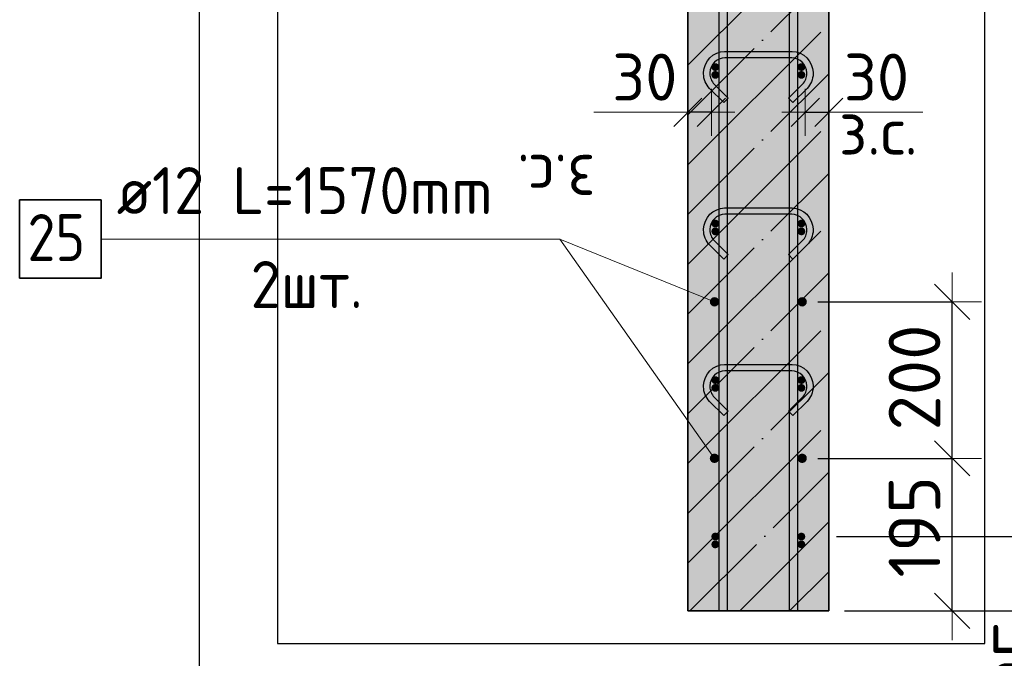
# Model space of a CAD drawing. Header units: millimetres. Extents: x -24871 to 40608, y -2869 to 48080.
# Tile 80 of 119: x 36340 to 37598, y 22714 to 23530. Entities that reach past the tile are written whole.
import ezdxf

# ---------------------------------------------------------------- set-up
doc = ezdxf.new("R2010")
doc.units = ezdxf.units.MM
doc.header["$PDMODE"] = 65
doc.linetypes.add('______11', pattern=[150, 120, -15, 0, -15])
doc.linetypes.add('______5', pattern=[330, 240, -30, 30, -30])
for name, color, linetype, lineweight in [('Standard', 7, 'Continuous', 25), ('Арм.стержн. Арматура края', 96, 'Continuous', 35), ('Арм.стержн. вертикальными 1', 22, 'Continuous', 35), ('Арм.стержн.горизонт. 1', 180, 'Continuous', 35), ('Арм.стержн.горизонт. 2', 202, 'Continuous', 35), ('Размерная линия_ общее', 7, 'Continuous', 13), ('Размерная линия_ общее_1', 7, 'Continuous', 13)]:
    doc.layers.add(name, color=color, linetype=linetype, lineweight=lineweight)
doc.layers.add('Арм.стержн.Стяжки', color=7, linetype='Continuous', lineweight=35, true_color=0x501e0f)
doc.styles.add('ISOCPEUR', font='ISOCPEUR')
doc.dimstyles.new('DIMSTYLE_10', dxfattribs={"dimtxt": 60, "dimasz": 60, "dimexe": 0, "dimexo": 0.001, "dimgap": 30, "dimtad": 2, "dimdec": 0, "dimrnd": 5, "dimzin": 12, "dimdsep": 46, "dimtxsty": 'ISOCPEUR', "dimblk1": 'ALL_ML_STRICH', "dimblk2": 'ALL_ML_STRICH', "dimsah": 1, "dimcen": 0, "dimse1": 1, "dimse2": 1, "dimclrd": 7, "dimclre": 256, "dimclrt": 7, "dimadec": 0, "dimazin": 0, "dimtfac": 1, "dimtdec": 0, "dimtix": 1, "dimtmove": 2, "dimatfit": 3, "dimfxl": 0, "dimtvp": 1.2, "dimtzin": 0, "dimlwd": 0, "dimlwe": -3, "dimarcsym": 0})
doc.dimstyles.new('DIMSTYLE_4', dxfattribs={"dimtxt": 66, "dimasz": 75, "dimexe": 0, "dimexo": 0, "dimgap": 33, "dimtad": 2, "dimdec": 0, "dimrnd": 5, "dimzin": 12, "dimdsep": 46, "dimtxsty": 'ISOCPEUR', "dimblk1": 'ALL_ML_STRICH', "dimblk2": 'ALL_ML_STRICH', "dimsah": 1, "dimcen": 0, "dimclrd": 7, "dimclre": 256, "dimclrt": 7, "dimadec": 0, "dimazin": 0, "dimtfac": 1, "dimtdec": 0, "dimtix": 1, "dimtmove": 2, "dimatfit": 3, "dimfxl": 0, "dimtvp": 1.2, "dimtzin": 0, "dimlwd": 0, "dimlwe": -3, "dimarcsym": 0})
doc.dimstyles.new('DIMSTYLE_5', dxfattribs={"dimtxt": 66, "dimasz": 75, "dimexe": 0, "dimexo": 0, "dimgap": 33, "dimtad": 2, "dimdec": 0, "dimrnd": 5, "dimzin": 12, "dimdsep": 46, "dimtxsty": 'ISOCPEUR', "dimblk1": 'ALL_ML_STRICH', "dimblk2": 'ALL_ML_STRICH', "dimsah": 1, "dimcen": 0, "dimclrd": 7, "dimclre": 256, "dimclrt": 7, "dimadec": 0, "dimazin": 0, "dimtfac": 1, "dimtdec": 0, "dimtix": 1, "dimtmove": 2, "dimatfit": 3, "dimfxl": 0, "dimtzin": 0, "dimlwd": 0, "dimlwe": -3, "dimarcsym": 0})

# ---------------------------------------------------------------- blocks, each defined once
blk = doc.blocks.new('ALL_ML_STRICH')
at = {"color": 0, "linetype": 'ByBlock', "lineweight": -2}
for p, q in [((0, -0.5), (0, 0.5)), ((-0.3, -0.3), (0.3, 0.3)), ((-1, 0), (0.5, 0))]:
    blk.add_line(p, q, dxfattribs=at)
blk = doc.blocks.new('*D200')
at = {"layer": 'DEFPOINTS', "color": 7, "linetype": 'Continuous', "lineweight": 13, "transparency": 33554687}
for p in [(37540.5, 25964.6), (37418.4, 22774.6), (37822.5, 22774.6)]:
    blk.add_point(p, dxfattribs=at)
at = {"layer": 'Размерная линия_ общее', "color": 253, "linetype": 'Continuous', "lineweight": -2, "true_color": 0xa0a0a0, "transparency": 33554687}
for p, q in [((37560.5, 25964.6), (37822.5, 25964.6)), ((37438.4, 22774.6), (37822.5, 22774.6))]:
    blk.add_line(p, q, dxfattribs=at)
at = {"layer": 'Размерная линия_ общее', "color": 7, "linetype": 'Continuous', "lineweight": -2, "transparency": 33554687}
blk.add_line((37822.5, 22774.6), (37822.5, 25964.6), dxfattribs=at)
at = {"layer": 'Размерная линия_ общее', "color": 7, "linetype": 'Continuous', "lineweight": 13, "transparency": 33554687, "xscale": 75, "yscale": 75, "zscale": 75}
for p, rotation in [((37822.5, 25964.6), 90), ((37822.5, 22774.6), 270)]:
    blk.add_blockref('ALL_ML_STRICH', p, dxfattribs=dict(at, rotation=rotation))
at = {"layer": 'Размерная линия_ общее', "color": 7, "linetype": 'Continuous', "lineweight": 13, "transparency": 33554687, "insert": (37774.5, 24379.5), "char_height": 66, "width": 264, "attachment_point": 5, "rotation": 90, "style": 'ISOCPEUR'}
blk.add_mtext('\\A1;{3190}', dxfattribs=at)
blk = doc.blocks.new('*D205')
at = {"layer": 'DEFPOINTS', "color": 7, "linetype": 'Continuous', "lineweight": 13, "transparency": 33554687}
for p in [(37339.5, 22969.6), (37373.5, 22774.6), (37531, 22774.6)]:
    blk.add_point(p, dxfattribs=at)
at = {"layer": 'Размерная линия_ общее', "color": 253, "linetype": 'Continuous', "lineweight": -2, "true_color": 0xa0a0a0, "transparency": 33554687}
for p, q in [((37359.5, 22969.6), (37531, 22969.6)), ((37393.5, 22774.6), (37531, 22774.6))]:
    blk.add_line(p, q, dxfattribs=at)
at = {"layer": 'Размерная линия_ общее', "color": 7, "linetype": 'Continuous', "lineweight": -2, "transparency": 33554687}
blk.add_line((37531, 22774.6), (37531, 22969.6), dxfattribs=at)
at = {"layer": 'Размерная линия_ общее', "color": 7, "linetype": 'Continuous', "lineweight": 13, "transparency": 33554687, "xscale": 75, "yscale": 75, "zscale": 75}
for p, rotation in [((37531, 22969.6), 90), ((37531, 22774.6), 270)]:
    blk.add_blockref('ALL_ML_STRICH', p, dxfattribs=dict(at, rotation=rotation))
at = {"layer": 'Размерная линия_ общее', "color": 7, "linetype": 'Continuous', "lineweight": 13, "transparency": 33554687, "insert": (37483, 22882), "char_height": 66, "width": 198, "attachment_point": 5, "rotation": 90, "style": 'ISOCPEUR'}
blk.add_mtext('\\A1;{195}', dxfattribs=at)
blk = doc.blocks.new('*D206')
at = {"layer": 'DEFPOINTS', "color": 7, "linetype": 'Continuous', "lineweight": 13, "transparency": 33554687}
for p in [(37339.5, 23169.6), (37339.5, 22969.6), (37531, 22969.6)]:
    blk.add_point(p, dxfattribs=at)
at = {"layer": 'Размерная линия_ общее', "color": 253, "linetype": 'Continuous', "lineweight": -2, "true_color": 0xa0a0a0, "transparency": 33554687}
for p, q in [((37359.5, 23169.6), (37531, 23169.6)), ((37359.5, 22969.6), (37531, 22969.6))]:
    blk.add_line(p, q, dxfattribs=at)
at = {"layer": 'Размерная линия_ общее', "color": 7, "linetype": 'Continuous', "lineweight": -2, "transparency": 33554687}
blk.add_line((37531, 22969.6), (37531, 23169.6), dxfattribs=at)
at = {"layer": 'Размерная линия_ общее', "color": 7, "linetype": 'Continuous', "lineweight": 13, "transparency": 33554687, "xscale": 75, "yscale": 75, "zscale": 75}
for p, rotation in [((37531, 23169.6), 90), ((37531, 22969.6), 270)]:
    blk.add_blockref('ALL_ML_STRICH', p, dxfattribs=dict(at, rotation=rotation))
at = {"layer": 'Размерная линия_ общее', "color": 7, "linetype": 'Continuous', "lineweight": 13, "transparency": 33554687, "insert": (37483, 23072.9), "char_height": 66, "width": 198, "attachment_point": 5, "rotation": 90, "style": 'ISOCPEUR'}
blk.add_mtext('\\A1;{200}', dxfattribs=at)
blk = doc.blocks.new('*D213')
at = {"layer": 'DEFPOINTS', "color": 7, "linetype": 'Continuous', "lineweight": 13, "transparency": 33554687}
for p in [(37363.4, 22869.6), (37398.4, 22774.6), (37664.7, 22774.6)]:
    blk.add_point(p, dxfattribs=at)
at = {"layer": 'Размерная линия_ общее', "color": 253, "linetype": 'Continuous', "lineweight": -2, "true_color": 0xa0a0a0, "transparency": 33554687}
for p, q in [((37383.4, 22869.6), (37664.7, 22869.6)), ((37418.4, 22774.6), (37664.7, 22774.6))]:
    blk.add_line(p, q, dxfattribs=at)
at = {"layer": 'Размерная линия_ общее', "color": 7, "linetype": 'Continuous', "lineweight": -2, "transparency": 33554687}
blk.add_line((37664.7, 22774.6), (37664.7, 22869.6), dxfattribs=at)
at = {"layer": 'Размерная линия_ общее', "color": 7, "linetype": 'Continuous', "lineweight": 13, "transparency": 33554687, "xscale": 75, "yscale": 75, "zscale": 75}
for p, rotation in [((37664.7, 22869.6), 90), ((37664.7, 22774.6), 270)]:
    blk.add_blockref('ALL_ML_STRICH', p, dxfattribs=dict(at, rotation=rotation))
at = {"layer": 'Размерная линия_ общее', "color": 7, "linetype": 'Continuous', "lineweight": 13, "transparency": 33554687, "insert": (37616.7, 22714.5), "char_height": 66, "width": 132, "attachment_point": 5, "rotation": 90, "style": 'ISOCPEUR'}
blk.add_mtext('\\A1;{95}', dxfattribs=at)
blk = doc.blocks.new('*D214')
at = {"layer": 'DEFPOINTS', "color": 7, "linetype": 'Continuous', "lineweight": 13, "transparency": 33554687}
for p in [(37363.4, 25869.6), (37363.4, 22869.6), (37664.7, 22869.6)]:
    blk.add_point(p, dxfattribs=at)
at = {"layer": 'Размерная линия_ общее', "color": 253, "linetype": 'Continuous', "lineweight": -2, "true_color": 0xa0a0a0, "transparency": 33554687}
for p, q in [((37383.4, 25869.6), (37664.7, 25869.6)), ((37383.4, 22869.6), (37664.7, 22869.6))]:
    blk.add_line(p, q, dxfattribs=at)
at = {"layer": 'Размерная линия_ общее', "color": 7, "linetype": 'Continuous', "lineweight": -2, "transparency": 33554687}
blk.add_line((37664.7, 22869.6), (37664.7, 25869.6), dxfattribs=at)
at = {"layer": 'Размерная линия_ общее', "color": 7, "linetype": 'Continuous', "lineweight": 13, "transparency": 33554687, "xscale": 75, "yscale": 75, "zscale": 75}
for p, rotation in [((37664.7, 25869.6), 90), ((37664.7, 22869.6), 270)]:
    blk.add_blockref('ALL_ML_STRICH', p, dxfattribs=dict(at, rotation=rotation))
at = {"layer": 'Размерная линия_ общее', "color": 7, "linetype": 'Continuous', "lineweight": 13, "transparency": 33554687, "insert": (37583.7, 24147.6), "char_height": 66, "width": 3.3, "attachment_point": 1, "rotation": 90, "line_spacing_factor": 0.60241, "style": 'ISOCPEUR'}
blk.add_mtext('\\W0.91;15х200=3000', dxfattribs=at)
blk = doc.blocks.new('*D220')
at = {"layer": 'DEFPOINTS', "color": 7, "linetype": 'Continuous', "lineweight": 13, "transparency": 33554687}
for p in [(37343.5, 23411.8), (37343.5, 23403.1), (37373.5, 23403.1)]:
    blk.add_point(p, dxfattribs=at)
at = {"layer": 'Размерная линия_ общее_1', "color": 7, "linetype": 'Continuous', "lineweight": -2, "transparency": 33554687}
blk.add_line((37343.5, 23411.8), (37373.5, 23411.8), dxfattribs=at)
at = {"layer": 'Размерная линия_ общее_1', "color": 7, "linetype": 'Continuous', "lineweight": 13, "transparency": 33554687, "xscale": 60, "yscale": 60, "zscale": 60, "rotation": 180}
blk.add_blockref('ALL_ML_STRICH', (37343.5, 23411.8), dxfattribs=at)
at = {"layer": 'Размерная линия_ общее_1', "color": 7, "linetype": 'Continuous', "lineweight": 13, "transparency": 33554687, "xscale": 60, "yscale": 60, "zscale": 60}
blk.add_blockref('ALL_ML_STRICH', (37373.5, 23411.8), dxfattribs=at)
at = {"layer": 'Размерная линия_ общее_1', "color": 7, "linetype": 'Continuous', "lineweight": 13, "transparency": 33554687, "insert": (37434.5, 23456.8), "char_height": 60, "width": 120, "attachment_point": 5, "style": 'ISOCPEUR'}
blk.add_mtext('\\A1;{30}', dxfattribs=at)
at = {"layer": 'Размерная линия_ общее_1', "color": 7, "linetype": 'Continuous', "lineweight": 13, "transparency": 33554687, "insert": (37386.5, 23417.7), "char_height": 60, "width": 3, "attachment_point": 1, "line_spacing_factor": 0.60241, "style": 'ISOCPEUR'}
blk.add_mtext('з.с.', dxfattribs=at)
blk = doc.blocks.new('*D221')
at = {"layer": 'DEFPOINTS', "color": 7, "linetype": 'Continuous', "lineweight": 13, "transparency": 33554687}
for p in [(37223.5, 23411.8), (37193.5, 23403.1), (37223.5, 23403.1)]:
    blk.add_point(p, dxfattribs=at)
at = {"layer": 'Размерная линия_ общее_1', "color": 7, "linetype": 'Continuous', "lineweight": -2, "transparency": 33554687}
blk.add_line((37223.5, 23411.8), (37193.5, 23411.8), dxfattribs=at)
at = {"layer": 'Размерная линия_ общее_1', "color": 7, "linetype": 'Continuous', "lineweight": 13, "transparency": 33554687, "xscale": 60, "yscale": 60, "zscale": 60}
for p, rotation in [((37223.5, 23411.8), 360), ((37193.5, 23411.8), 180)]:
    blk.add_blockref('ALL_ML_STRICH', p, dxfattribs=dict(at, rotation=rotation))
at = {"layer": 'Размерная линия_ общее_1', "color": 7, "linetype": 'Continuous', "lineweight": 13, "transparency": 33554687, "insert": (37138.5, 23456.8), "char_height": 60, "width": 120, "attachment_point": 5, "style": 'ISOCPEUR'}
blk.add_mtext('\\A1;{30}', dxfattribs=at)
at = {"layer": 'Размерная линия_ общее_1', "color": 7, "linetype": 'Continuous', "lineweight": 13, "transparency": 33554687, "insert": (37075.5, 23297.7), "char_height": 60, "width": 3, "attachment_point": 1, "rotation": 180, "line_spacing_factor": 0.60241, "style": 'ISOCPEUR'}
blk.add_mtext('з.с.', dxfattribs=at)

msp = doc.modelspace()

# ---------------------------------------------------------------- hatches: boundary and pattern name
at = {"layer": 'Standard', "linetype": 'Continuous', "lineweight": -3, "transparency": 33554687}
msp.add_hatch(color=7, dxfattribs=at).paths.add_polyline_path([(37373.5, 25964.6), (37193.5, 25964.6), (37193.5, 22774.6), (37373.5, 22774.6)])
at = {"layer": 'Арм.стержн. Арматура края', "linetype": 'Continuous', "lineweight": 50, "transparency": 33554687}
for points in [[(37233.5, 23459.6), (37233.2, 23461.6), (37232.1, 23463.2), (37230.5, 23464.3), (37228.5, 23464.6), (37226.6, 23464.3), (37225, 23463.2), (37223.9, 23461.6), (37223.5, 23459.6), (37223.9, 23457.7), (37225, 23456.1), (37226.6, 23455), (37228.5, 23454.6), (37230.5, 23455), (37232.1, 23456.1), (37233.2, 23457.7)], [(37343.5, 23459.6), (37343.2, 23461.6), (37342.1, 23463.2), (37340.5, 23464.3), (37338.5, 23464.6), (37336.6, 23464.3), (37335, 23463.2), (37333.9, 23461.6), (37333.5, 23459.6), (37333.9, 23457.7), (37335, 23456.1), (37336.6, 23455), (37338.5, 23454.6), (37340.5, 23455), (37342.1, 23456.1), (37343.2, 23457.7)], [(37233.5, 23259.6), (37233.2, 23261.6), (37232.1, 23263.2), (37230.5, 23264.3), (37228.5, 23264.6), (37226.6, 23264.3), (37225, 23263.2), (37223.9, 23261.6), (37223.5, 23259.6), (37223.9, 23257.7), (37225, 23256.1), (37226.6, 23255), (37228.5, 23254.6), (37230.5, 23255), (37232.1, 23256.1), (37233.2, 23257.7)], [(37343.5, 23259.6), (37343.2, 23261.6), (37342.1, 23263.2), (37340.5, 23264.3), (37338.5, 23264.6), (37336.6, 23264.3), (37335, 23263.2), (37333.9, 23261.6), (37333.5, 23259.6), (37333.9, 23257.7), (37335, 23256.1), (37336.6, 23255), (37338.5, 23254.6), (37340.5, 23255), (37342.1, 23256.1), (37343.2, 23257.7)], [(37233.5, 23059.6), (37233.2, 23061.6), (37232.1, 23063.2), (37230.5, 23064.3), (37228.5, 23064.6), (37226.6, 23064.3), (37225, 23063.2), (37223.9, 23061.6), (37223.5, 23059.6), (37223.9, 23057.7), (37225, 23056.1), (37226.6, 23055), (37228.5, 23054.6), (37230.5, 23055), (37232.1, 23056.1), (37233.2, 23057.7)], [(37343.5, 23059.6), (37343.2, 23061.6), (37342.1, 23063.2), (37340.5, 23064.3), (37338.5, 23064.6), (37336.6, 23064.3), (37335, 23063.2), (37333.9, 23061.6), (37333.5, 23059.6), (37333.9, 23057.7), (37335, 23056.1), (37336.6, 23055), (37338.5, 23054.6), (37340.5, 23055), (37342.1, 23056.1), (37343.2, 23057.7)], [(37233.5, 22859.6), (37233.2, 22861.6), (37232.1, 22863.2), (37230.5, 22864.3), (37228.5, 22864.6), (37226.6, 22864.3), (37225, 22863.2), (37223.9, 22861.6), (37223.5, 22859.6), (37223.9, 22857.7), (37225, 22856.1), (37226.6, 22855), (37228.5, 22854.6), (37230.5, 22855), (37232.1, 22856.1), (37233.2, 22857.7)], [(37343.5, 22859.6), (37343.2, 22861.6), (37342.1, 22863.2), (37340.5, 22864.3), (37338.5, 22864.6), (37336.6, 22864.3), (37335, 22863.2), (37333.9, 22861.6), (37333.5, 22859.6), (37333.9, 22857.7), (37335, 22856.1), (37336.6, 22855), (37338.5, 22854.6), (37340.5, 22855), (37342.1, 22856.1), (37343.2, 22857.7)]]:
    msp.add_hatch(color=4, dxfattribs=at).paths.add_polyline_path(points)
at = {"layer": 'Арм.стержн.горизонт. 1', "linetype": 'Continuous', "lineweight": 50, "transparency": 33554687}
for points in [[(37233.5, 23469.6), (37233.2, 23471.6), (37232.1, 23473.2), (37230.5, 23474.3), (37228.5, 23474.6), (37226.6, 23474.3), (37225, 23473.2), (37223.9, 23471.6), (37223.5, 23469.6), (37223.9, 23467.7), (37225, 23466.1), (37226.6, 23465), (37228.5, 23464.6), (37230.5, 23465), (37232.1, 23466.1), (37233.2, 23467.7)], [(37343.5, 23469.6), (37343.2, 23471.6), (37342.1, 23473.2), (37340.5, 23474.3), (37338.5, 23474.6), (37336.6, 23474.3), (37335, 23473.2), (37333.9, 23471.6), (37333.5, 23469.6), (37333.9, 23467.7), (37335, 23466.1), (37336.6, 23465), (37338.5, 23464.6), (37340.5, 23465), (37342.1, 23466.1), (37343.2, 23467.7)], [(37233.5, 23269.6), (37233.2, 23271.6), (37232.1, 23273.2), (37230.5, 23274.3), (37228.5, 23274.6), (37226.6, 23274.3), (37225, 23273.2), (37223.9, 23271.6), (37223.5, 23269.6), (37223.9, 23267.7), (37225, 23266.1), (37226.6, 23265), (37228.5, 23264.6), (37230.5, 23265), (37232.1, 23266.1), (37233.2, 23267.7)], [(37343.5, 23269.6), (37343.2, 23271.6), (37342.1, 23273.2), (37340.5, 23274.3), (37338.5, 23274.6), (37336.6, 23274.3), (37335, 23273.2), (37333.9, 23271.6), (37333.5, 23269.6), (37333.9, 23267.7), (37335, 23266.1), (37336.6, 23265), (37338.5, 23264.6), (37340.5, 23265), (37342.1, 23266.1), (37343.2, 23267.7)], [(37233.5, 23069.6), (37233.2, 23071.6), (37232.1, 23073.2), (37230.5, 23074.3), (37228.5, 23074.6), (37226.6, 23074.3), (37225, 23073.2), (37223.9, 23071.6), (37223.5, 23069.6), (37223.9, 23067.7), (37225, 23066.1), (37226.6, 23065), (37228.5, 23064.6), (37230.5, 23065), (37232.1, 23066.1), (37233.2, 23067.7)], [(37343.5, 23069.6), (37343.2, 23071.6), (37342.1, 23073.2), (37340.5, 23074.3), (37338.5, 23074.6), (37336.6, 23074.3), (37335, 23073.2), (37333.9, 23071.6), (37333.5, 23069.6), (37333.9, 23067.7), (37335, 23066.1), (37336.6, 23065), (37338.5, 23064.6), (37340.5, 23065), (37342.1, 23066.1), (37343.2, 23067.7)], [(37233.5, 22869.6), (37233.2, 22871.6), (37232.1, 22873.2), (37230.5, 22874.3), (37228.5, 22874.6), (37226.6, 22874.3), (37225, 22873.2), (37223.9, 22871.6), (37223.5, 22869.6), (37223.9, 22867.7), (37225, 22866.1), (37226.6, 22865), (37228.5, 22864.6), (37230.5, 22865), (37232.1, 22866.1), (37233.2, 22867.7)], [(37343.5, 22869.6), (37343.2, 22871.6), (37342.1, 22873.2), (37340.5, 22874.3), (37338.5, 22874.6), (37336.6, 22874.3), (37335, 22873.2), (37333.9, 22871.6), (37333.5, 22869.6), (37333.9, 22867.7), (37335, 22866.1), (37336.6, 22865), (37338.5, 22864.6), (37340.5, 22865), (37342.1, 22866.1), (37343.2, 22867.7)]]:
    msp.add_hatch(color=4, dxfattribs=at).paths.add_polyline_path(points)
at = {"layer": 'Арм.стержн.горизонт. 2', "linetype": 'Continuous', "lineweight": 50, "transparency": 33554687}
for points in [[(37233.5, 23169.6), (37233.1, 23171.9), (37231.8, 23173.9), (37229.8, 23175.2), (37227.5, 23175.6), (37225.2, 23175.2), (37223.3, 23173.9), (37222, 23171.9), (37221.5, 23169.6), (37222, 23167.4), (37223.3, 23165.4), (37225.2, 23164.1), (37227.5, 23163.6), (37229.8, 23164.1), (37231.8, 23165.4), (37233.1, 23167.4)], [(37345.5, 23169.6), (37345.1, 23171.9), (37343.8, 23173.9), (37341.8, 23175.2), (37339.5, 23175.6), (37337.2, 23175.2), (37335.3, 23173.9), (37334, 23171.9), (37333.5, 23169.6), (37334, 23167.4), (37335.3, 23165.4), (37337.2, 23164.1), (37339.5, 23163.6), (37341.8, 23164.1), (37343.8, 23165.4), (37345.1, 23167.4)], [(37233.5, 22969.6), (37233.1, 22971.9), (37231.8, 22973.9), (37229.8, 22975.2), (37227.5, 22975.6), (37225.2, 22975.2), (37223.3, 22973.9), (37222, 22971.9), (37221.5, 22969.6), (37222, 22967.4), (37223.3, 22965.4), (37225.2, 22964.1), (37227.5, 22963.6), (37229.8, 22964.1), (37231.8, 22965.4), (37233.1, 22967.4)], [(37345.5, 22969.6), (37345.1, 22971.9), (37343.8, 22973.9), (37341.8, 22975.2), (37339.5, 22975.6), (37337.2, 22975.2), (37335.3, 22973.9), (37334, 22971.9), (37333.5, 22969.6), (37334, 22967.4), (37335.3, 22965.4), (37337.2, 22964.1), (37339.5, 22963.6), (37341.8, 22964.1), (37343.8, 22965.4), (37345.1, 22967.4)]]:
    msp.add_hatch(color=34, dxfattribs=at).paths.add_polyline_path(points)

# ---------------------------------------------------------------- linework, layer by layer
at = {"layer": 'Standard', "color": 52, "linetype": 'Continuous', "lineweight": -3, "transparency": 33554687}
for p, q in [((36669.2, 26226.4), (36669.2, 22733.1)), ((36669.2, 26226.4), (36669.2, 22733.1)), ((37573, 22733.1), (37573, 26226.4)), ((37573, 22733.1), (37573, 26226.4)), ((36669.2, 22733.1), (37573, 22733.1)), ((36669.2, 22733.1), (37573, 22733.1))]:
    msp.add_line(p, q, dxfattribs=at)
at = {"layer": 'Standard', "color": 7, "linetype": 'Continuous', "lineweight": 35, "transparency": 33554687}
for p, q in [((37193.5, 25964.6), (37193.5, 22774.6)), ((37373.5, 22774.6), (37373.5, 25964.6)), ((37193.5, 22774.6), (37373.5, 22774.6))]:
    msp.add_line(p, q, dxfattribs=at)
at = {"layer": 'Standard', "color": 253, "linetype": '______5', "lineweight": -3, "true_color": 0xababab, "transparency": 33554687}
for p, q in [((37193.5, 23472), (37373.5, 23652)), ((37193.5, 23344.7), (37373.5, 23524.7)), ((37193.5, 23217.5), (37373.5, 23397.5)), ((37193.5, 23090.2), (37373.5, 23270.2)), ((37193.5, 22962.9), (37373.5, 23142.9)), ((37193.5, 22835.6), (37373.5, 23015.6)), ((37259.8, 22774.6), (37373.5, 22888.3))]:
    msp.add_line(p, q, dxfattribs=at)
at = {"layer": 'Standard', "color": 253, "linetype": '______11', "lineweight": -3, "true_color": 0xababab, "transparency": 33554687}
for p, q in [((37193.5, 23408.4), (37373.5, 23588.4)), ((37193.5, 23281.1), (37373.5, 23461.1)), ((37193.5, 23153.8), (37373.5, 23333.8)), ((37193.5, 23026.5), (37373.5, 23206.5)), ((37193.5, 22899.3), (37373.5, 23079.3)), ((37196.2, 22774.6), (37373.5, 22952)), ((37323.5, 22774.6), (37373.5, 22824.7))]:
    msp.add_line(p, q, dxfattribs=at)
at = {"layer": 'Standard', "color": 7, "linetype": 'Continuous', "lineweight": 13, "transparency": 33554687}
for p, q in [((37193.5, 23411.8), (37073.5, 23411.8)), ((37373.5, 23411.8), (37493.5, 23411.8))]:
    msp.add_line(p, q, dxfattribs=at)
at = {"layer": 'Standard', "color": 7, "linetype": 'Continuous', "lineweight": 25, "transparency": 33554687}
msp.add_lwpolyline([(36569.2, 22633.1), (37673, 22633.1), (37673, 26326.4), (36569.2, 26326.4), (36569.2, 22633.1)], dxfattribs=at)
at = {"layer": 'Арм.стержн. вертикальными 1', "color": 4, "linetype": 'Continuous', "lineweight": 25, "transparency": 33554687}
for points in [[(37233.5, 22774.6), (37233.5, 26065.6), (37232.9, 26070.1), (37231.4, 26074.7), (37229.1, 26078.9), (37226.2, 26082.3), (37222.8, 26085.2), (37218.6, 26087.5), (37214, 26089), (37209.5, 26089.6), (36938.5, 26089.6), (36938.5, 26099.6), (37210.2, 26099.6), (37216.3, 26098.8), (37222.6, 26096.7), (37228.5, 26093.4), (37233.3, 26089.4), (37237.3, 26084.6), (37240.6, 26078.8), (37242.7, 26072.4), (37243.5, 26066.3), (37243.5, 22774.6), (37233.5, 22774.6)], [(37233.5, 22774.6), (37233.5, 26065.6), (37232.9, 26070.1), (37231.4, 26074.7), (37229.1, 26078.9), (37226.2, 26082.3), (37222.8, 26085.2), (37218.6, 26087.5), (37214, 26089), (37209.5, 26089.6), (36938.5, 26089.6), (36938.5, 26099.6), (37210.2, 26099.6), (37216.3, 26098.8), (37222.6, 26096.7), (37228.5, 26093.4), (37233.3, 26089.4), (37237.3, 26084.6), (37240.6, 26078.8), (37242.7, 26072.4), (37243.5, 26066.3), (37243.5, 22774.6), (37233.5, 22774.6)], [(37323.5, 22774.6), (37323.5, 26066.3), (37324.4, 26072.4), (37326.5, 26078.8), (37329.8, 26084.6), (37333.8, 26089.4), (37338.6, 26093.4), (37344.4, 26096.7), (37350.8, 26098.8), (37356.9, 26099.6), (37578, 26099.6), (37578, 26089.6), (37357.6, 26089.6), (37353.1, 26089), (37348.5, 26087.5), (37344.3, 26085.2), (37340.9, 26082.3), (37338, 26078.9), (37335.7, 26074.7), (37334.2, 26070.1), (37333.5, 26065.6), (37333.5, 22774.6), (37323.5, 22774.6)], [(37323.5, 22774.6), (37323.5, 26066.3), (37324.4, 26072.4), (37326.5, 26078.8), (37329.8, 26084.6), (37333.8, 26089.4), (37338.6, 26093.4), (37344.4, 26096.7), (37350.8, 26098.8), (37356.9, 26099.6), (37578, 26099.6), (37578, 26089.6), (37357.6, 26089.6), (37353.1, 26089), (37348.5, 26087.5), (37344.3, 26085.2), (37340.9, 26082.3), (37338, 26078.9), (37335.7, 26074.7), (37334.2, 26070.1), (37333.5, 26065.6), (37333.5, 22774.6), (37323.5, 22774.6)]]:
    msp.add_lwpolyline(points, dxfattribs=at)
at = {"layer": 'Арм.стержн.горизонт. 1', "color": 52, "linetype": 'Continuous', "lineweight": 25, "transparency": 33554687}
for p, q in [((37193.5, 22774.6), (37193.5, 22774.6)), ((37373.5, 22774.6), (37373.5, 22774.6))]:
    msp.add_line(p, q, dxfattribs=at)
at = {"layer": 'Арм.стержн.горизонт. 2', "color": 7, "linetype": 'Continuous', "lineweight": 13, "transparency": 33554687}
for p, q in [((36443.9, 23249.8), (37029.9, 23249.8)), ((37029.9, 23249.8), (37227.5, 23169.6)), ((37029.9, 23249.8), (37227.5, 22969.6))]:
    msp.add_line(p, q, dxfattribs=at)
at = {"layer": 'Арм.стержн.горизонт. 2', "color": 7, "linetype": 'Continuous', "lineweight": 35, "transparency": 33554687}
msp.add_lwpolyline([(36339.9, 23199.8), (36443.9, 23199.8), (36443.9, 23299.8), (36339.9, 23299.8), (36339.9, 23199.8)], dxfattribs=at)
at = {"layer": 'Арм.стержн.Стяжки', "color": 40, "linetype": 'Continuous', "lineweight": 25, "transparency": 33554687}
for points in [[(37239.3, 23424.3), (37221.3, 23442.3), (37219.6, 23444.2), (37218.1, 23446.3), (37216.8, 23448.6), (37215.7, 23450.9), (37214.8, 23453.4), (37214.1, 23455.9), (37213.7, 23458.5), (37213.5, 23461), (37213.5, 23463), (37214.2, 23467.8), (37215.9, 23472.9), (37218.5, 23477.6), (37221.7, 23481.5), (37225.6, 23484.7), (37230.3, 23487.3), (37235.3, 23489), (37240.2, 23489.6), (37326.9, 23489.6), (37331.7, 23489), (37336.8, 23487.3), (37341.5, 23484.7), (37345.3, 23481.5), (37348.6, 23477.6), (37351.2, 23472.9), (37352.9, 23467.8), (37353.5, 23463), (37353.5, 23461), (37353.4, 23458.5), (37352.9, 23455.9), (37352.3, 23453.4), (37351.4, 23450.9), (37350.3, 23448.6), (37349, 23446.3), (37347.5, 23444.2), (37345.8, 23442.3), (37327.7, 23424.3), (37322.1, 23429.9), (37340, 23447.8), (37341.2, 23449.2), (37342.3, 23450.7), (37343.2, 23452.3), (37344, 23454), (37344.6, 23455.7), (37345.1, 23457.5), (37345.4, 23459.4), (37345.5, 23461.3), (37345.5, 23462.4), (37345, 23466), (37343.8, 23469.7), (37341.9, 23473), (37339.7, 23475.8), (37336.9, 23478.1), (37333.6, 23479.9), (37329.9, 23481.1), (37326.3, 23481.6), (37240.8, 23481.6), (37237.2, 23481.1), (37233.5, 23479.9), (37230.1, 23478.1), (37227.4, 23475.8), (37225.1, 23473), (37223.2, 23469.7), (37222, 23466), (37221.5, 23462.4), (37221.5, 23461.3), (37221.7, 23459.4), (37222, 23457.5), (37222.4, 23455.7), (37223.1, 23454), (37223.8, 23452.3), (37224.8, 23450.7), (37225.9, 23449.2), (37227.1, 23447.8), (37245, 23429.9), (37239.3, 23424.3)], [(37239.3, 23424.3), (37221.3, 23442.3), (37219.6, 23444.2), (37218.1, 23446.3), (37216.8, 23448.6), (37215.7, 23450.9), (37214.8, 23453.4), (37214.1, 23455.9), (37213.7, 23458.5), (37213.5, 23461), (37213.5, 23463), (37214.2, 23467.8), (37215.9, 23472.9), (37218.5, 23477.6), (37221.7, 23481.5), (37225.6, 23484.7), (37230.3, 23487.3), (37235.3, 23489), (37240.2, 23489.6), (37326.9, 23489.6), (37331.7, 23489), (37336.8, 23487.3), (37341.5, 23484.7), (37345.3, 23481.5), (37348.6, 23477.6), (37351.2, 23472.9), (37352.9, 23467.8), (37353.5, 23463), (37353.5, 23461), (37353.4, 23458.5), (37352.9, 23455.9), (37352.3, 23453.4), (37351.4, 23450.9), (37350.3, 23448.6), (37349, 23446.3), (37347.5, 23444.2), (37345.8, 23442.3), (37327.7, 23424.3), (37322.1, 23429.9), (37340, 23447.8), (37341.2, 23449.2), (37342.3, 23450.7), (37343.2, 23452.3), (37344, 23454), (37344.6, 23455.7), (37345.1, 23457.5), (37345.4, 23459.4), (37345.5, 23461.3), (37345.5, 23462.4), (37345, 23466), (37343.8, 23469.7), (37341.9, 23473), (37339.7, 23475.8), (37336.9, 23478.1), (37333.6, 23479.9), (37329.9, 23481.1), (37326.3, 23481.6), (37240.8, 23481.6), (37237.2, 23481.1), (37233.5, 23479.9), (37230.1, 23478.1), (37227.4, 23475.8), (37225.1, 23473), (37223.2, 23469.7), (37222, 23466), (37221.5, 23462.4), (37221.5, 23461.3), (37221.7, 23459.4), (37222, 23457.5), (37222.4, 23455.7), (37223.1, 23454), (37223.8, 23452.3), (37224.8, 23450.7), (37225.9, 23449.2), (37227.1, 23447.8), (37245, 23429.9), (37239.3, 23424.3)], [(37239.3, 23224.3), (37221.3, 23242.3), (37219.6, 23244.2), (37218.1, 23246.3), (37216.8, 23248.6), (37215.7, 23250.9), (37214.8, 23253.4), (37214.1, 23255.9), (37213.7, 23258.5), (37213.5, 23261), (37213.5, 23263), (37214.2, 23267.8), (37215.9, 23272.9), (37218.5, 23277.6), (37221.7, 23281.5), (37225.6, 23284.7), (37230.3, 23287.3), (37235.3, 23289), (37240.2, 23289.6), (37326.9, 23289.6), (37331.7, 23289), (37336.8, 23287.3), (37341.5, 23284.7), (37345.3, 23281.5), (37348.6, 23277.6), (37351.2, 23272.9), (37352.9, 23267.8), (37353.5, 23263), (37353.5, 23261), (37353.4, 23258.5), (37352.9, 23255.9), (37352.3, 23253.4), (37351.4, 23250.9), (37350.3, 23248.6), (37349, 23246.3), (37347.5, 23244.2), (37345.8, 23242.3), (37327.7, 23224.3), (37322.1, 23229.9), (37340, 23247.8), (37341.2, 23249.2), (37342.3, 23250.7), (37343.2, 23252.3), (37344, 23254), (37344.6, 23255.7), (37345.1, 23257.5), (37345.4, 23259.4), (37345.5, 23261.3), (37345.5, 23262.4), (37345, 23266), (37343.8, 23269.7), (37341.9, 23273), (37339.7, 23275.8), (37336.9, 23278.1), (37333.6, 23279.9), (37329.9, 23281.1), (37326.3, 23281.6), (37240.8, 23281.6), (37237.2, 23281.1), (37233.5, 23279.9), (37230.1, 23278.1), (37227.4, 23275.8), (37225.1, 23273), (37223.2, 23269.7), (37222, 23266), (37221.5, 23262.4), (37221.5, 23261.3), (37221.7, 23259.4), (37222, 23257.5), (37222.4, 23255.7), (37223.1, 23254), (37223.8, 23252.3), (37224.8, 23250.7), (37225.9, 23249.2), (37227.1, 23247.8), (37245, 23229.9), (37239.3, 23224.3)], [(37239.3, 23024.3), (37221.3, 23042.3), (37219.6, 23044.2), (37218.1, 23046.3), (37216.8, 23048.6), (37215.7, 23050.9), (37214.8, 23053.4), (37214.1, 23055.9), (37213.7, 23058.5), (37213.5, 23061), (37213.5, 23063), (37214.2, 23067.8), (37215.9, 23072.9), (37218.5, 23077.6), (37221.7, 23081.5), (37225.6, 23084.7), (37230.3, 23087.3), (37235.3, 23089), (37240.2, 23089.6), (37326.9, 23089.6), (37331.7, 23089), (37336.8, 23087.3), (37341.5, 23084.7), (37345.3, 23081.5), (37348.6, 23077.6), (37351.2, 23072.9), (37352.9, 23067.8), (37353.5, 23063), (37353.5, 23061), (37353.4, 23058.5), (37352.9, 23055.9), (37352.3, 23053.4), (37351.4, 23050.9), (37350.3, 23048.6), (37349, 23046.3), (37347.5, 23044.2), (37345.8, 23042.3), (37327.7, 23024.3), (37322.1, 23029.9), (37340, 23047.8), (37341.2, 23049.2), (37342.3, 23050.7), (37343.2, 23052.3), (37344, 23054), (37344.6, 23055.7), (37345.1, 23057.5), (37345.4, 23059.4), (37345.5, 23061.3), (37345.5, 23062.4), (37345, 23066), (37343.8, 23069.7), (37341.9, 23073), (37339.7, 23075.8), (37336.9, 23078.1), (37333.6, 23079.9), (37329.9, 23081.1), (37326.3, 23081.6), (37240.8, 23081.6), (37237.2, 23081.1), (37233.5, 23079.9), (37230.1, 23078.1), (37227.4, 23075.8), (37225.1, 23073), (37223.2, 23069.7), (37222, 23066), (37221.5, 23062.4), (37221.5, 23061.3), (37221.7, 23059.4), (37222, 23057.5), (37222.4, 23055.7), (37223.1, 23054), (37223.8, 23052.3), (37224.8, 23050.7), (37225.9, 23049.2), (37227.1, 23047.8), (37245, 23029.9), (37239.3, 23024.3)], [(37239.3, 23024.3), (37221.3, 23042.3), (37219.6, 23044.2), (37218.1, 23046.3), (37216.8, 23048.6), (37215.7, 23050.9), (37214.8, 23053.4), (37214.1, 23055.9), (37213.7, 23058.5), (37213.5, 23061), (37213.5, 23063), (37214.2, 23067.8), (37215.9, 23072.9), (37218.5, 23077.6), (37221.7, 23081.5), (37225.6, 23084.7), (37230.3, 23087.3), (37235.3, 23089), (37240.2, 23089.6), (37326.9, 23089.6), (37331.7, 23089), (37336.8, 23087.3), (37341.5, 23084.7), (37345.3, 23081.5), (37348.6, 23077.6), (37351.2, 23072.9), (37352.9, 23067.8), (37353.5, 23063), (37353.5, 23061), (37353.4, 23058.5), (37352.9, 23055.9), (37352.3, 23053.4), (37351.4, 23050.9), (37350.3, 23048.6), (37349, 23046.3), (37347.5, 23044.2), (37345.8, 23042.3), (37327.7, 23024.3), (37322.1, 23029.9), (37340, 23047.8), (37341.2, 23049.2), (37342.3, 23050.7), (37343.2, 23052.3), (37344, 23054), (37344.6, 23055.7), (37345.1, 23057.5), (37345.4, 23059.4), (37345.5, 23061.3), (37345.5, 23062.4), (37345, 23066), (37343.8, 23069.7), (37341.9, 23073), (37339.7, 23075.8), (37336.9, 23078.1), (37333.6, 23079.9), (37329.9, 23081.1), (37326.3, 23081.6), (37240.8, 23081.6), (37237.2, 23081.1), (37233.5, 23079.9), (37230.1, 23078.1), (37227.4, 23075.8), (37225.1, 23073), (37223.2, 23069.7), (37222, 23066), (37221.5, 23062.4), (37221.5, 23061.3), (37221.7, 23059.4), (37222, 23057.5), (37222.4, 23055.7), (37223.1, 23054), (37223.8, 23052.3), (37224.8, 23050.7), (37225.9, 23049.2), (37227.1, 23047.8), (37245, 23029.9), (37239.3, 23024.3)]]:
    msp.add_lwpolyline(points, dxfattribs=at)

# ---------------------------------------------------------------- texts
at = {"layer": 'Арм.стержн.горизонт. 2', "color": 7, "linetype": 'Continuous', "lineweight": 25, "transparency": 33554687, "char_height": 60, "attachment_point": 7, "style": 'ISOCPEUR'}
for s, insert, width in [('\\W0.94;ø12 L=1570mm ', (36463.9, 23281.8), 573.922), ('\\W0.87;25', (36349.9, 23221.8), 110.162), ('\\W0.94;2шт. ', (36634.9, 23161.8), 232.257)]:
    msp.add_mtext(s, dxfattribs=dict(at, insert=insert, width=width))

# ---------------------------------------------------------------- dimensions: what is measured, and where the dimension line sits
at = {"layer": 'Размерная линия_ общее', "color": 7, "linetype": 'Continuous', "lineweight": 13, "transparency": 33554687}
for base, p1, p2, dimstyle, picture, middle in [((37822.5, 25964.6), (37438.4, 22774.6), (37560.5, 25964.6), 'DIMSTYLE_5', '*D200', (37774.5, 24379.5)), ((37531, 23169.6), (37359.5, 22969.6), (37359.5, 23169.6), 'DIMSTYLE_5', '*D206', (37483, 23072.9)), ((37531, 22969.6), (37393.5, 22774.6), (37359.5, 22969.6), 'DIMSTYLE_5', '*D205', (37483, 22882)), ((37664.7, 22869.6), (37418.4, 22774.6), (37383.4, 22869.6), 'DIMSTYLE_4', '*D213', (37616.7, 22714.5))]:
    dim = msp.add_linear_dim(base=base, p1=p1, p2=p2, angle=90, dimstyle=dimstyle, override={"dimpost": '<>', "dimclrd": 7, "dimclre": 253, "dimclrt": 7, "dimlwd": 0, "dimlwe": 65533}, dxfattribs=at)
    dim.commit()
    dim.dimension.update_dxf_attribs({"geometry": picture, "text_midpoint": middle, "dimtype": 160})
dim = msp.add_linear_dim(base=(37664.7, 25869.6), p1=(37383.4, 22869.6), p2=(37383.4, 25869.6), angle=90, text='\\W0.91;15х200=3000', dimstyle='DIMSTYLE_5', override={"dimpost": '<>', "dimclrd": 7, "dimclre": 253, "dimclrt": 7, "dimlwd": 0, "dimlwe": 65533}, dxfattribs=at)
dim.commit()
dim.dimension.update_dxf_attribs({"geometry": '*D214', "text_midpoint": (37631.7, 24369.6), "dimtype": 160})
at = {"layer": 'Размерная линия_ общее_1', "color": 7, "linetype": 'Continuous', "lineweight": 13, "transparency": 33554687}
dim = msp.add_linear_dim(base=(37193.5, 23411.8), p1=(37223.5, 23403.1), p2=(37193.5, 23403.1), angle=180, text='<>\\Xз.с.', dimstyle='DIMSTYLE_10', override={"dimpost": '<>', "dimclrd": 7, "dimclre": 253, "dimclrt": 7, "dimlwd": 0, "dimlwe": 65533}, dxfattribs=at)
dim.commit()
dim.dimension.update_dxf_attribs({"geometry": '*D221', "text_midpoint": (37138.5, 23456.8), "dimtype": 160})
dim = msp.add_linear_dim(base=(37373.5, 23411.8), p1=(37343.5, 23403.1), p2=(37373.5, 23403.1), text='<>\\Xз.с.', dimstyle='DIMSTYLE_10', override={"dimpost": '<>', "dimclrd": 7, "dimclre": 253, "dimclrt": 7, "dimlwd": 0, "dimlwe": 65533}, dxfattribs=at)
dim.commit()
dim.dimension.update_dxf_attribs({"geometry": '*D220', "text_midpoint": (37434.5, 23456.8), "dimtype": 160})

doc.saveas('drawing.dxf')
